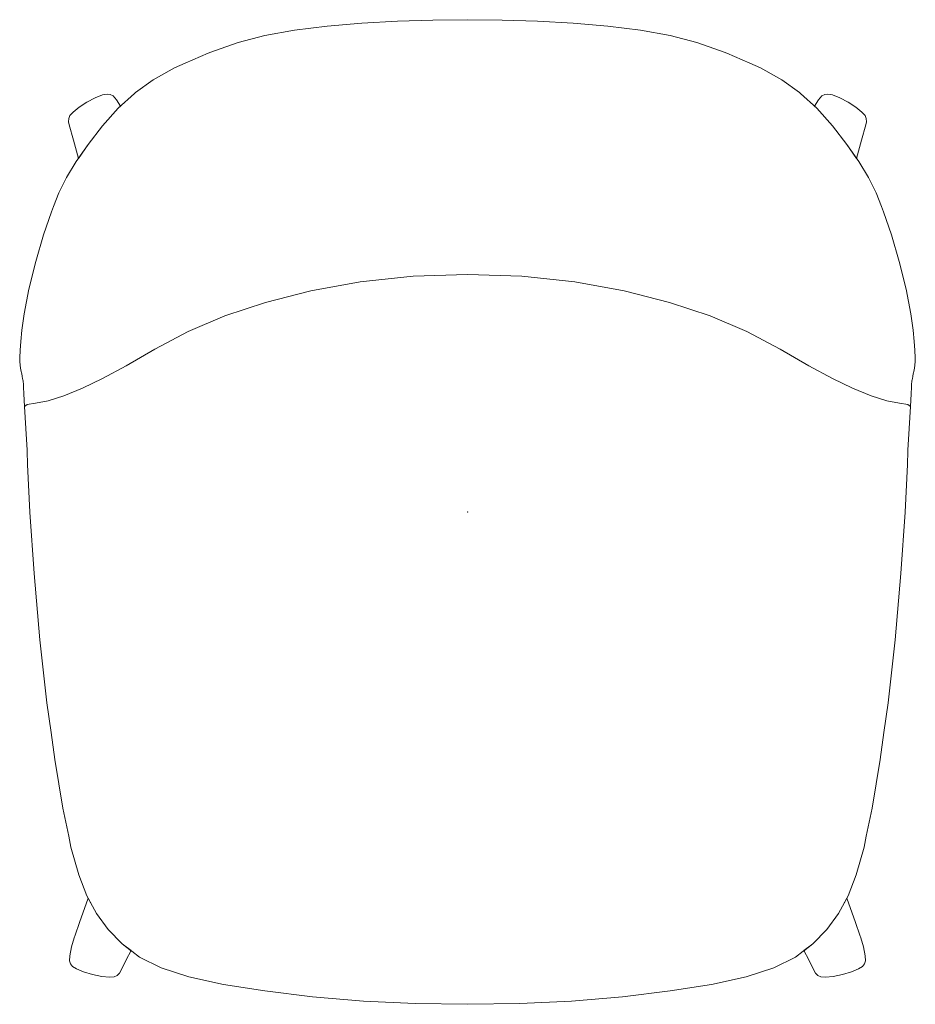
# Model space of a CAD drawing. Header units: metres. Extents: x -0.249 to 0.249, y -0.274 to 0.274.
import ezdxf

# ---------------------------------------------------------------- set-up
doc = ezdxf.new("R2010")
doc.units = ezdxf.units.M
doc.header["$MEASUREMENT"] = 0
for name, color, linetype, lineweight in [('72_VITRA_BOUROULLEC_D2_CH_BACK_REST', 7, 'Continuous', 5), ('72_VITRA_BOUROULLEC_D2_CH_FOOT', 7, 'Continuous', 5), ('72_VITRA_BOUROULLEC_D2_CH_SEAT', 7, 'Continuous', 5), ('D2SNAP', 1, 'Continuous', 5)]:
    doc.layers.add(name, color=color, linetype=linetype, lineweight=lineweight)
doc.layers.add('72_VITRA_INSERT', color=7, linetype='Continuous')

# ---------------------------------------------------------------- blocks, each defined once
blk = doc.blocks.new('72_VITRA_BOUROULLEC_D2_SOFTSHELL_SIDE_CHAIR_BACK_REST')
at = {"layer": '72_VITRA_BOUROULLEC_D2_CH_BACK_REST', "flags": 128}
blk.add_lwpolyline([(-0.2469818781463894, 0.0719307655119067), (-0.2469354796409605, 0.0714535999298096), (-0.2469400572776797, 0.0692994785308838), (-0.2467722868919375, 0.0655555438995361), (-0.2462598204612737, 0.0586318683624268), (-0.2447622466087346, 0.0596478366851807), (-0.2402295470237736, 0.0603490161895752), (-0.2332489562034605, 0.06167649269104), (-0.2244077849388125, 0.0645713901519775), (-0.2141523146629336, 0.0688047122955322), (-0.2029289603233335, 0.0741473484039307), (-0.1897933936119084, 0.0811797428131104), (-0.1738011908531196, 0.0904823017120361), (-0.1553932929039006, 0.1002995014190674), (-0.1350104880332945, 0.1088758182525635), (-0.1123492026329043, 0.1163343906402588), (-0.0871058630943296, 0.1227983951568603), (-0.0596336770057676, 0.1278112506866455), (-0.0302858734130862, 0.130916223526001), (-2e-16, 0.1319917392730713), (0.0302858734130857, 0.130916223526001), (0.0596336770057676, 0.1278112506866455), (0.0871058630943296, 0.1227983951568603), (0.1123492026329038, 0.1163343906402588), (0.1350104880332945, 0.1088758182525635), (0.1553932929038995, 0.1002995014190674), (0.1738011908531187, 0.0904823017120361), (0.1897933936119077, 0.0811797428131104), (0.2029289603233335, 0.0741473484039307), (0.2141523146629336, 0.0688047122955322), (0.2244077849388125, 0.0645713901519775), (0.2332489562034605, 0.06167649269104), (0.2402295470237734, 0.0603490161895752), (0.2447622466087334, 0.0596478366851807), (0.2462598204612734, 0.0586318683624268), (0.2467722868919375, 0.0655555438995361), (0.2469400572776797, 0.0692994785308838), (0.2469354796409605, 0.07145359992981), (0.2469818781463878, 0.0719307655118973), (0.2469901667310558, 0.0720493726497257), (0.2470011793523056, 0.07216702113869), (0.2470191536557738, 0.0723156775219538), (0.2470415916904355, 0.0724637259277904), (0.2470684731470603, 0.0726110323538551), (0.2471076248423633, 0.0727941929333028), (0.2472646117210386, 0.0734101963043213), (0.2474557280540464, 0.0740393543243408), (0.2475048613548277, 0.074434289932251), (0.2475478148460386, 0.0748761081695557), (0.2476057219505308, 0.0754623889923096), (0.2478200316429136, 0.0767598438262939), (0.2479122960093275, 0.0772221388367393), (0.2480917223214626, 0.07805309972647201), (0.2485191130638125, 0.0799294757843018), (0.2489732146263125, 0.0834643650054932), (0.2488690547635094, 0.0853128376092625), (0.2488819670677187, 0.0856419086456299), (0.2488203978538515, 0.0898469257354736), (0.2483758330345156, 0.0946640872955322), (0.2478666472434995, 0.1009346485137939), (0.2465884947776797, 0.1101438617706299), (0.2438371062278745, 0.1237769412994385), (0.2400668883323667, 0.1392329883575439), (0.2357323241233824, 0.1539110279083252), (0.2313459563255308, 0.1667091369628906), (0.2307299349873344, 0.1682495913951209), (0.2301732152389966, 0.1696531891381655), (0.2271851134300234, 0.1772489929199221), (0.2229557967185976, 0.1857954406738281), (0.2175333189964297, 0.1947248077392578), (0.2108609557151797, 0.2042330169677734), (0.2028820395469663, 0.2145158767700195), (0.1941526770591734, 0.2243706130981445), (0.1852288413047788, 0.2325943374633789), (0.1846722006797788, 0.2330449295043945), (0.1747524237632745, 0.2401962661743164), (0.1628387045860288, 0.2468271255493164), (0.1569924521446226, 0.2493696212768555), (0.1442666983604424, 0.2549946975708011), (0.1407634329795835, 0.2562553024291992), (0.1274946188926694, 0.2608702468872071), (0.1127165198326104, 0.2647230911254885), (0.0961507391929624, 0.2676762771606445), (0.0780568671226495, 0.2698933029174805), (0.0586944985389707, 0.2715378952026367), (0.0388598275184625, 0.2726660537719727), (0.0193490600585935, 0.2733334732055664), (-2e-16, 0.2735520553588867), (-0.0193490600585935, 0.2733334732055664), (-0.0388598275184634, 0.2726660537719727), (-0.0586944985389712, 0.2715378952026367), (-0.0780568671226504, 0.2698933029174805), (-0.0961507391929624, 0.2676762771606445), (-0.1127165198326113, 0.2647230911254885), (-0.1274946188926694, 0.2608702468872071), (-0.1407634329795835, 0.2562553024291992), (-0.1442666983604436, 0.2549946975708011), (-0.1569924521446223, 0.2493696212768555), (-0.1628387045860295, 0.2468271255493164), (-0.1747524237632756, 0.2401962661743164), (-0.1846722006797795, 0.2330449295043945), (-0.1852288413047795, 0.2325943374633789), (-0.1941526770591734, 0.2243706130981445), (-0.2028820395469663, 0.2145158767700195), (-0.2108609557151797, 0.2042330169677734), (-0.2175333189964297, 0.1947248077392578), (-0.2229557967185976, 0.1857954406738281), (-0.2271851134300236, 0.1772489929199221), (-0.2301732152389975, 0.1696531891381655), (-0.2307299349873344, 0.1682495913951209), (-0.2313459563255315, 0.1667091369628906), (-0.2357323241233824, 0.1539110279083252), (-0.2400668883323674, 0.1392329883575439), (-0.2438371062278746, 0.1237769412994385), (-0.2465884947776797, 0.1101438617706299), (-0.2478666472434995, 0.1009346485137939), (-0.2483758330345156, 0.0946640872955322), (-0.2488203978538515, 0.0898469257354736), (-0.2488819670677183, 0.0856419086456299), (-0.2488690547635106, 0.0853128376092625), (-0.2489732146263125, 0.0834643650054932), (-0.2485191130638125, 0.0799294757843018), (-0.2480917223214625, 0.07805309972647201), (-0.2479122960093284, 0.0772221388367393), (-0.2478200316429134, 0.0767598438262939), (-0.2476057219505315, 0.0754623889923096), (-0.2475478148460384, 0.0748761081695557), (-0.2475048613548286, 0.074434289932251), (-0.2474557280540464, 0.0740393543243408), (-0.2472646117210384, 0.0734101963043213), (-0.2470997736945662, 0.0727574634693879), (-0.2470684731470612, 0.0726110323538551), (-0.2470415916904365, 0.0724637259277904), (-0.2470191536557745, 0.0723156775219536), (-0.2470011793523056, 0.07216702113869), (-0.2469901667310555, 0.0720493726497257)], close=True, dxfattribs=at)
at = {"layer": 'D2SNAP', "linetype": 'Continuous', "lineweight": 5}
blk.add_point((0, 0), dxfattribs=at)
blk = doc.blocks.new('72_VITRA_BOUROULLEC_D2_SOFTSHELL_SIDE_CHAIR_FOOT')
at = {"layer": '72_VITRA_BOUROULLEC_D2_CH_FOOT', "flags": 128}
for points in [[(-0.2163743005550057, 0.1963764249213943), (-0.2108609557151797, 0.2042330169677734), (-0.2028820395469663, 0.2145158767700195), (-0.1941526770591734, 0.2243706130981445), (-0.1929166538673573, 0.2255096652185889), (-0.1951442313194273, 0.229042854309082), (-0.1970463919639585, 0.2311807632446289), (-0.1986238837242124, 0.2319720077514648), (-0.2003616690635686, 0.2322330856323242), (-0.2029230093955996, 0.231696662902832), (-0.2069711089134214, 0.2300952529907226), (-0.2116140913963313, 0.227733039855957), (-0.2159600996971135, 0.2249139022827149), (-0.2193404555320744, 0.2222292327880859), (-0.2210864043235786, 0.2202701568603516), (-0.2217413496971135, 0.2186096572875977), (-0.2218487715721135, 0.2168206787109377), (-0.2214090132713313, 0.2151298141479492), (-0.2191039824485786, 0.2065237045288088)], [(0.1970463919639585, 0.2311807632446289), (0.1951442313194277, 0.229042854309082), (0.1929166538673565, 0.2255096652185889), (0.1941526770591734, 0.2243706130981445), (0.2028820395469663, 0.2145158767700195), (0.2108609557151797, 0.2042330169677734), (0.2163743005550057, 0.1963764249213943), (0.2191039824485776, 0.2065237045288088), (0.2214090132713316, 0.2151298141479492), (0.2218487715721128, 0.2168206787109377), (0.2217413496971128, 0.2186096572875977), (0.2210864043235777, 0.2202701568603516), (0.2193404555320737, 0.2222292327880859), (0.2159600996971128, 0.2249139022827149), (0.2116140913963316, 0.227733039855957), (0.2069711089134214, 0.2300952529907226), (0.2029230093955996, 0.231696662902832), (0.2003616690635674, 0.2322330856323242), (0.1986238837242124, 0.2319720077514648)], [(-0.1920609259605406, -0.2401624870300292), (-0.1997862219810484, -0.2320673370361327), (-0.2062016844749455, -0.2233149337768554), (-0.2108661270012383, -0.2147058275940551), (-0.2156876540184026, -0.2282248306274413), (-0.2181668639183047, -0.2351788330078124), (-0.2187399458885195, -0.2367894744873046), (-0.2201584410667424, -0.2416968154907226), (-0.2212021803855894, -0.2466933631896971), (-0.2213199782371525, -0.2495574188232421), (-0.2207323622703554, -0.2512210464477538), (-0.2196598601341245, -0.2526164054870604), (-0.2174571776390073, -0.2540064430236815), (-0.2134789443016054, -0.2556541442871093), (-0.2085276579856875, -0.2571711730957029), (-0.2034056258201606, -0.2581692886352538), (-0.1990584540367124, -0.2585985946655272), (-0.1964316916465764, -0.2584092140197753), (-0.1948172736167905, -0.2576764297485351), (-0.1935070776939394, -0.2564755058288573), (-0.1927962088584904, -0.255083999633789), (-0.1897169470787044, -0.2490272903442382), (-0.1870923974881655, -0.2438604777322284)], [(0.2187399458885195, -0.2367894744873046), (0.2181668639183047, -0.2351788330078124), (0.2156876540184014, -0.2282248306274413), (0.2108661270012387, -0.2147058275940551), (0.2062016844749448, -0.2233149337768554), (0.1997862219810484, -0.2320673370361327), (0.1920609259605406, -0.2401624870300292), (0.1870923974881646, -0.2438604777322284), (0.1897169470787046, -0.2490272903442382), (0.1927962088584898, -0.255083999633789), (0.1935070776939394, -0.2564755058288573), (0.1948172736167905, -0.2576764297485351), (0.1964316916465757, -0.2584092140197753), (0.1990584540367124, -0.2585985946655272), (0.2034056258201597, -0.2581692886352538), (0.2085276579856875, -0.2571711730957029), (0.2134789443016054, -0.2556541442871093), (0.2174571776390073, -0.2540064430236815), (0.2196598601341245, -0.2526164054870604), (0.2207323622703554, -0.2512210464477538), (0.2213199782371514, -0.2495574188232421), (0.2212021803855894, -0.2466933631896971), (0.2201584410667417, -0.2416968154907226)]]:
    blk.add_lwpolyline(points, close=True, dxfattribs=at)
at = {"layer": 'D2SNAP', "linetype": 'Continuous', "lineweight": 5}
blk.add_point((0, 0), dxfattribs=at)
blk = doc.blocks.new('72_VITRA_BOUROULLEC_D2_SOFTSHELL_SIDE_CHAIR_SEAT')
at = {"layer": '72_VITRA_BOUROULLEC_D2_CH_SEAT', "flags": 128}
blk.add_lwpolyline([(0.1549402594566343, -0.2584179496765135), (0.1702766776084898, -0.2534145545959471), (0.1823736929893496, -0.2474158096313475), (0.1866609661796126, -0.2441817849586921), (0.1867406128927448, -0.2441223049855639), (0.1920609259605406, -0.2401624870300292), (0.1997862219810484, -0.2320673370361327), (0.2062016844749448, -0.2233149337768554), (0.2115762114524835, -0.2133952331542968), (0.2161787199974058, -0.2017981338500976), (0.2204828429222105, -0.1863058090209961), (0.2217299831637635, -0.1802904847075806), (0.2217392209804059, -0.180246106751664), (0.2250195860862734, -0.1646748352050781), (0.2295394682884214, -0.137699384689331), (0.2315765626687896, -0.1226199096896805), (0.2338828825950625, -0.1060544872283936), (0.2378418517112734, -0.0711166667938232), (0.2410115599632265, -0.0342716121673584), (0.2432983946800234, -0.0002271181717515), (0.2446086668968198, 0.0263089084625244), (0.2448948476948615, 0.0336481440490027), (0.2449231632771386, 0.0343370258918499), (0.2454942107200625, 0.0464281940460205), (0.2462598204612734, 0.0586318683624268), (0.2447622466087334, 0.0596478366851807), (0.2402295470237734, 0.0603490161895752), (0.2332489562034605, 0.06167649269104), (0.2244077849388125, 0.0645713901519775), (0.2141523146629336, 0.0688047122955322), (0.2029289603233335, 0.0741473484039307), (0.1897933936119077, 0.0811797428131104), (0.1738011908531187, 0.0904823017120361), (0.1553932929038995, 0.1002995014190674), (0.1350104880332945, 0.1088758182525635), (0.1123492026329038, 0.1163343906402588), (0.0871058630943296, 0.1227983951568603), (0.0596336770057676, 0.1278112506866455), (0.0302858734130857, 0.130916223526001), (-2e-16, 0.1319917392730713), (-0.0302858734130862, 0.130916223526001), (-0.0596336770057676, 0.1278112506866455), (-0.0871058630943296, 0.1227983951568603), (-0.1123492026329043, 0.1163343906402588), (-0.1350104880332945, 0.1088758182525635), (-0.1553932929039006, 0.1002995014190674), (-0.1738011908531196, 0.0904823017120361), (-0.1897933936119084, 0.0811797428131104), (-0.2029289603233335, 0.0741473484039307), (-0.2141523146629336, 0.0688047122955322), (-0.2244077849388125, 0.0645713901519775), (-0.2332489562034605, 0.06167649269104), (-0.2402295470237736, 0.0603490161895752), (-0.2447622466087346, 0.0596478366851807), (-0.2462598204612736, 0.0586318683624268), (-0.2454942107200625, 0.0464281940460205), (-0.2449231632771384, 0.0343370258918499), (-0.2448948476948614, 0.0336481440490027), (-0.2446086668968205, 0.0263089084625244), (-0.2432983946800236, -0.0002271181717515), (-0.2410115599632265, -0.0342716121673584), (-0.2378418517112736, -0.0711166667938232), (-0.2338828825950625, -0.1060544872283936), (-0.2315765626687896, -0.1226199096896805), (-0.2295394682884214, -0.137699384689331), (-0.2250195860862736, -0.1646748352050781), (-0.2217392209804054, -0.180246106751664), (-0.2217299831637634, -0.1802904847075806), (-0.2204828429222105, -0.1863058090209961), (-0.2161787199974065, -0.2017981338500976), (-0.2115762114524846, -0.2133952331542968), (-0.2062016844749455, -0.2233149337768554), (-0.1997862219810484, -0.2320673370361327), (-0.1920609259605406, -0.2401624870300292), (-0.1867406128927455, -0.2441223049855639), (-0.1866609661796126, -0.2441817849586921), (-0.1823736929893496, -0.2474158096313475), (-0.1702766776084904, -0.2534145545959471), (-0.1549402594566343, -0.2584179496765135), (-0.1356401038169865, -0.2626601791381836), (-0.1126440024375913, -0.2662999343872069), (-0.0862197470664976, -0.269495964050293), (-0.0578558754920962, -0.2719068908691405), (-0.0290408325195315, -0.2731913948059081), (-2e-16, -0.2735520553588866), (0.0290408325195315, -0.2731913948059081), (0.0578558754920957, -0.2719068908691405), (0.0862197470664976, -0.269495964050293), (0.1126440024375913, -0.2662999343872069), (0.1356401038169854, -0.2626601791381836)], close=True, dxfattribs=at)
at = {"layer": 'D2SNAP', "linetype": 'Continuous', "lineweight": 5}
blk.add_point((0, 0), dxfattribs=at)
blk = doc.blocks.new('72vitra_bouroullec21DA21ED9A1D241FC80E17E0C20FCDEF0')
for name in ['72_VITRA_BOUROULLEC_D2_SOFTSHELL_SIDE_CHAIR_BACK_REST', '72_VITRA_BOUROULLEC_D2_SOFTSHELL_SIDE_CHAIR_FOOT', '72_VITRA_BOUROULLEC_D2_SOFTSHELL_SIDE_CHAIR_SEAT']:
    blk.add_blockref(name, (0, 0))
blk = doc.blocks.new('XCAD03FB09AB21029512DFD53EC0B645F474C4')
at = {"color": 7}
blk.add_blockref('72vitra_bouroullec21DA21ED9A1D241FC80E17E0C20FCDEF0', (0, 0), dxfattribs=at)

msp = doc.modelspace()

# ---------------------------------------------------------------- block references
at = {"layer": '72_VITRA_INSERT'}
msp.add_blockref('XCAD03FB09AB21029512DFD53EC0B645F474C4', (0, 0), dxfattribs=at)

doc.saveas('drawing.dxf')
